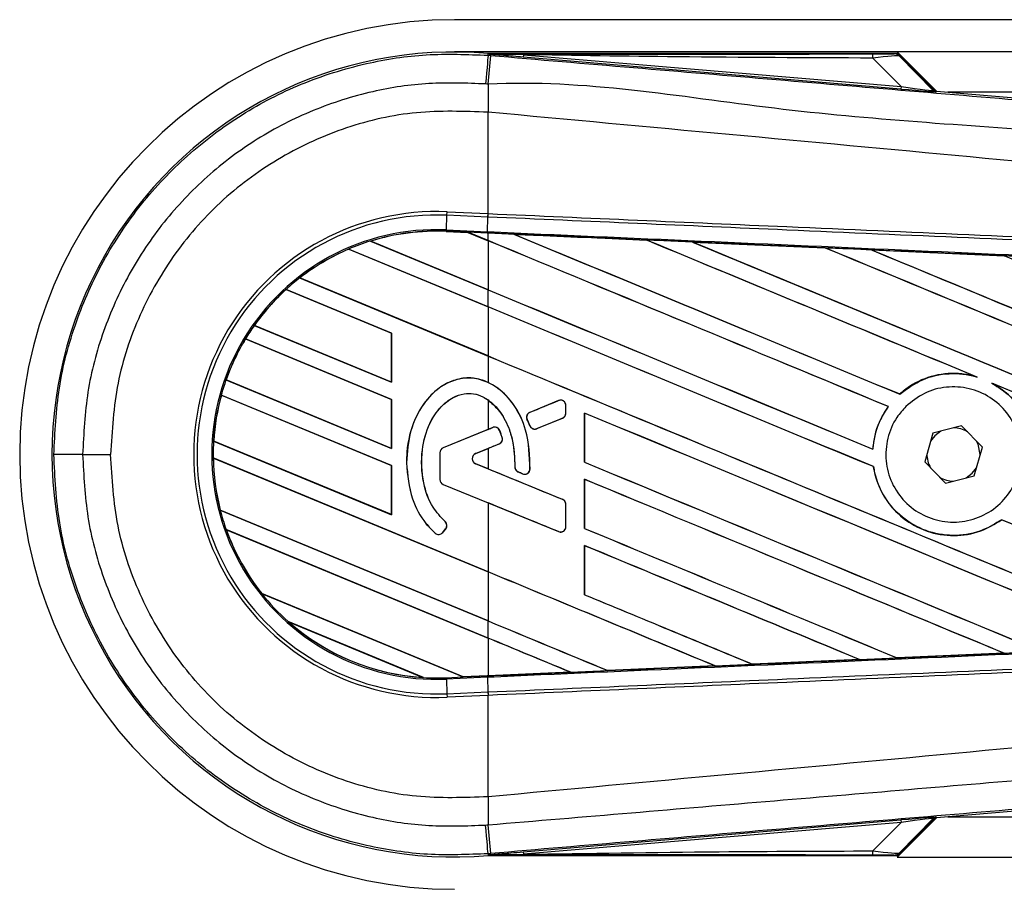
# Model space of a CAD drawing. Header units: millimetres. Extents: x 0 to 420, y 0 to 297.
# Tile 8 of 14: x 56 to 73, y 234 to 249. Entities that reach past the tile are written whole.
import ezdxf

# ---------------------------------------------------------------- set-up
doc = ezdxf.new("R2010")
doc.units = ezdxf.units.MM

msp = doc.modelspace()

# ---------------------------------------------------------------- linework, layer by layer
at = {"color": 7, "linetype": 'Continuous', "lineweight": 25}
for p, q in [((190.158, 249.0971), (63.7873, 249.0971)), ((71.2993, 248.5508), (63.7873, 248.5508)), ((64.3583, 248.4936), (64.361, 248.5255)), ((64.3583, 248.4936), (64.4026, 248.4899)), ((64.361, 248.5255), (64.3623, 248.5253)), ((64.3623, 248.5255), (64.3623, 248.5253)), ((64.3754, 248.5123), (64.3623, 248.5255)), ((71.2867, 248.5255), (64.3623, 248.5255)), ((64.3755, 248.5109), (64.3623, 248.5253)), ((64.3755, 248.5109), (64.3754, 248.5123)), ((64.9567, 248.5034), (64.9532, 248.4619)), ((71.3636, 247.9214), (64.9532, 248.4619)), ((64.9567, 248.5034), (71.3671, 247.9629)), ((71.3671, 247.9629), (70.8869, 248.4462)), ((189.9889, 248.5508), (71.2993, 248.5508)), ((71.9658, 247.8842), (71.2993, 248.5508)), ((71.9166, 247.9078), (71.3076, 248.5168)), ((71.336, 248.4784), (71.9123, 247.8985)), ((71.3671, 247.9629), (71.3636, 247.9214)), ((71.9123, 247.8985), (71.9166, 247.9078)), ((71.9677, 247.8841), (71.9633, 247.8748)), ((71.9677, 247.8841), (88.1706, 246.5178)), ((114.3225, 247.8679), (72.1596, 247.8679)), ((64.3579, 247.5279), (64.3575, 247.5279)), ((64.3579, 245.8081), (64.3579, 247.5279)), ((63.6506, 245.5318), (63.6614, 245.7804)), ((63.6614, 245.7804), (63.6639, 245.8384)), ((64.3553, 245.7501), (63.6614, 245.7804)), ((63.6639, 245.8384), (64.3579, 245.8081)), ((64.346, 245.5014), (64.3568, 245.75)), ((64.3553, 245.7501), (64.3579, 245.8081)), ((64.3568, 245.75), (64.3553, 245.7501)), ((64.3593, 245.808), (64.3579, 245.8081)), ((63.6495, 245.5079), (63.6494, 245.5055)), ((63.6494, 245.5055), (64.017, 245.4895)), ((63.6495, 245.508), (63.6506, 245.5318)), ((63.6495, 245.508), (64.014, 245.492)), ((63.6495, 245.5079), (63.6495, 245.508)), ((64.0141, 245.492), (63.6495, 245.5079)), ((63.6506, 245.5318), (64.346, 245.5014)), ((64.3449, 245.4776), (64.014, 245.492)), ((64.3579, 245.3496), (64.014, 245.492)), ((64.017, 245.4895), (64.0141, 245.492)), ((64.017, 245.4895), (64.3579, 245.3483)), ((64.3579, 245.477), (64.3449, 245.4776)), ((64.3579, 245.3496), (64.3579, 245.477)), ((64.7946, 245.4579), (64.7944, 245.458)), ((64.7946, 245.4579), (64.8044, 245.4551)), ((62.3625, 245.3417), (64.3579, 244.5152)), ((62.3626, 245.3417), (62.3625, 245.3417)), ((62.3677, 245.3409), (62.3626, 245.3417)), ((64.3579, 244.5165), (62.3677, 245.3409)), ((64.3579, 245.3483), (64.3579, 244.5165)), ((67.0464, 245.3594), (67.0465, 245.3593)), ((67.0494, 245.3568), (67.0465, 245.3593)), ((67.8283, 245.3251), (70.0795, 245.226)), ((67.8286, 245.325), (67.8283, 245.3251)), ((67.8286, 245.325), (67.8383, 245.3222)), ((61.9927, 245.2057), (61.9928, 245.2057)), ((64.3579, 244.2261), (61.9927, 245.2057)), ((61.9928, 245.2057), (61.9943, 245.2038)), ((61.9943, 245.2038), (64.3579, 244.2248)), ((70.0795, 245.226), (70.0798, 245.2259)), ((70.0827, 245.2234), (70.0798, 245.2259)), ((70.8649, 245.1914), (73.1134, 245.0921)), ((70.8655, 245.1912), (70.8649, 245.1914)), ((70.8655, 245.1912), (70.8751, 245.1885)), ((73.1134, 245.0921), (73.114, 245.0917)), ((73.1168, 245.0893), (73.114, 245.0917)), ((61.1609, 244.7159), (64.3579, 243.3917)), ((61.161, 244.7159), (61.1609, 244.7159)), ((61.1646, 244.7157), (61.161, 244.7159)), ((64.3579, 243.393), (61.1646, 244.7157)), ((62.7213, 243.7804), (60.9306, 244.5221)), ((60.9306, 244.5221), (60.9307, 244.5221)), ((60.9307, 244.5221), (60.9321, 244.5202)), ((60.9321, 244.5202), (62.7189, 243.7801)), ((64.3579, 244.2261), (64.3579, 244.5152)), ((64.3579, 244.2248), (64.3579, 243.393)), ((60.3909, 243.9113), (62.7213, 242.946)), ((60.391, 243.9113), (60.3909, 243.9113)), ((60.3939, 243.9114), (60.391, 243.9113)), ((62.7189, 242.9483), (60.3939, 243.9114)), ((62.7213, 243.7804), (62.7189, 243.7801)), ((62.7189, 243.7801), (62.7189, 242.9483)), ((62.7213, 242.946), (62.7213, 243.7804)), ((62.7213, 242.6569), (60.2418, 243.6839)), ((60.2418, 243.6839), (60.2419, 243.6838)), ((60.2419, 243.6838), (60.2435, 243.6819)), ((60.2435, 243.6819), (62.7189, 242.6566)), ((64.3579, 243.3917), (64.3579, 242.9447)), ((59.9142, 242.9865), (59.9116, 242.9863)), ((59.9116, 242.9863), (62.7213, 241.8225)), ((59.9116, 242.9863), (59.9116, 242.9863)), ((62.7189, 241.8248), (59.9142, 242.9865)), ((62.7189, 242.9483), (62.7213, 242.946)), ((72.6249, 243.0462), (72.6555, 243.0348)), ((72.903, 242.9322), (72.9327, 242.9186)), ((62.7213, 241.5333), (59.8311, 242.7305)), ((59.8311, 242.7305), (59.8311, 242.7304)), ((59.8311, 242.7304), (59.833, 242.7284)), ((59.833, 242.7284), (62.7189, 241.533)), ((71.3431, 242.7464), (71.3416, 242.7483)), ((62.7213, 242.6569), (62.7189, 242.6566)), ((62.7189, 242.6566), (62.7189, 241.8248)), ((62.7213, 241.8225), (62.7213, 242.6569)), ((64.3579, 242.6466), (64.3579, 242.1481)), ((65.5549, 242.6355), (65.068, 242.4367)), ((65.5549, 242.6355), (65.5544, 242.6366)), ((65.068, 242.4367), (65.0676, 242.4379)), ((65.6786, 242.4234), (65.6786, 242.5524)), ((65.6786, 242.5524), (65.6798, 242.5524)), ((65.6786, 242.4234), (65.6798, 242.4234)), ((65.6798, 242.4234), (65.6798, 242.5524)), ((65.9946, 242.4245), (65.9946, 241.5903)), ((65.9968, 242.4223), (65.9946, 242.4245)), ((65.9968, 241.5905), (65.9968, 242.4223)), ((71.1476, 242.535), (71.1506, 242.535)), ((65.0194, 242.3181), (65.0183, 242.3177)), ((65.0194, 242.3181), (65.0666, 242.2084)), ((65.1831, 242.1607), (65.6227, 242.3402)), ((65.6227, 242.3402), (65.6232, 242.3391)), ((64.3579, 242.1481), (63.5954, 241.8368)), ((64.437, 242.1791), (63.5959, 241.8357)), ((64.437, 242.1791), (64.4365, 242.1802)), ((64.5539, 242.1301), (64.5551, 242.1306)), ((65.0666, 242.2084), (65.0655, 242.2079)), ((65.1831, 242.1607), (65.1835, 242.1596)), ((71.9027, 242.0827), (71.7664, 241.5968)), ((72.3917, 242.2076), (71.9027, 242.0827)), ((72.7443, 241.8466), (72.3917, 242.2076)), ((59.7012, 241.9499), (62.7213, 240.6989)), ((59.7013, 241.9499), (59.7012, 241.9499)), ((59.7037, 241.9502), (59.7013, 241.9499)), ((62.7189, 240.7012), (59.7037, 241.9502)), ((64.1476, 241.738), (64.5451, 241.9002)), ((64.5451, 241.9002), (64.5455, 241.8991)), ((64.5971, 242.0095), (64.5982, 242.0099)), ((57.4798, 241.7217), (57.9549, 241.7217)), ((62.7189, 241.8248), (62.7213, 241.8225)), ((63.5388, 241.7525), (63.5388, 241.2973)), ((63.54, 241.7525), (63.5388, 241.7525)), ((63.54, 241.7525), (63.54, 241.2973)), ((63.5959, 241.8357), (63.5954, 241.8368)), ((64.1476, 241.738), (64.1481, 241.7369)), ((64.1481, 241.7369), (64.3579, 241.8225)), ((64.3579, 241.8225), (64.3579, 241.4783)), ((70.8866, 241.8118), (70.8844, 241.814)), ((72.608, 241.3607), (72.7443, 241.8466)), ((72.7059, 241.7097), (72.7061, 241.7217)), ((59.6948, 241.6634), (59.6949, 241.6633)), ((64.3579, 239.7319), (59.6948, 241.6634)), ((59.6949, 241.6633), (59.6972, 241.6611)), ((59.6972, 241.6611), (64.3579, 239.7306)), ((62.974, 241.5795), (62.9728, 241.5795)), ((64.1476, 241.5628), (64.1481, 241.5639)), ((65.6227, 240.9606), (64.1476, 241.5628)), ((64.3579, 241.4783), (64.1481, 241.5639)), ((65.9946, 241.5903), (65.9968, 241.5905)), ((71.7664, 241.5968), (72.119, 241.2358)), ((62.7213, 241.5333), (62.7189, 241.533)), ((62.7189, 241.533), (62.7189, 240.7012)), ((62.7213, 240.6989), (62.7213, 241.5333)), ((64.8122, 241.5101), (64.811, 241.5101)), ((64.8673, 241.4273), (64.8669, 241.4262)), ((64.8673, 241.4273), (64.9451, 241.3947)), ((64.9451, 241.3947), (64.9446, 241.3936)), ((65.0694, 241.4724), (65.0706, 241.4723)), ((70.8968, 241.5154), (70.8992, 241.5157)), ((63.54, 241.2973), (63.5388, 241.2973)), ((65.9946, 241.301), (65.9946, 240.4667)), ((65.9968, 241.2988), (65.9946, 241.301)), ((65.9968, 240.467), (65.9968, 241.2988)), ((72.119, 241.2358), (72.608, 241.3607)), ((63.5959, 241.2142), (63.5954, 241.2131)), ((63.5954, 241.2131), (64.3579, 240.9018)), ((63.5959, 241.2142), (65.5549, 240.4143)), ((64.3579, 240.9018), (64.3579, 239.7319)), ((65.6227, 240.9606), (65.6232, 240.9617)), ((59.8132, 240.78), (64.3579, 238.8975)), ((59.8133, 240.7799), (59.8132, 240.78)), ((59.8156, 240.7802), (59.8133, 240.7799)), ((64.3579, 238.8988), (59.8156, 240.7802)), ((65.6786, 240.8774), (65.6798, 240.8774)), ((65.6786, 240.4975), (65.6786, 240.8774)), ((65.6798, 240.4975), (65.6798, 240.8774)), ((62.7189, 240.7012), (62.7213, 240.6989)), ((63.628, 240.5833), (63.6288, 240.5842)), ((73.0694, 240.6161), (73.0708, 240.6142)), ((59.9145, 240.4488), (59.9146, 240.4488)), ((64.3579, 238.6083), (59.9145, 240.4488)), ((59.9146, 240.4488), (59.918, 240.4461)), ((59.918, 240.4461), (64.3579, 238.607)), ((63.4603, 240.3884), (63.4595, 240.3875)), ((63.5884, 240.3985), (63.6381, 240.458)), ((63.5884, 240.3985), (63.5893, 240.3977)), ((63.5893, 240.3977), (63.639, 240.4572)), ((63.6381, 240.458), (63.639, 240.4572)), ((65.5549, 240.4143), (65.5544, 240.4132)), ((65.6786, 240.4975), (65.6798, 240.4975)), ((65.9946, 240.4667), (65.9968, 240.467)), ((65.9946, 240.1774), (65.9946, 239.3432)), ((65.9968, 240.1752), (65.9946, 240.1774)), ((65.9968, 239.3434), (65.9968, 240.1752)), ((64.3579, 239.7306), (64.3579, 238.8988)), ((60.516, 239.3653), (63.9376, 237.948)), ((60.5161, 239.3653), (60.516, 239.3653)), ((60.519, 239.3653), (60.5161, 239.3653)), ((63.9352, 237.9503), (60.519, 239.3653)), ((65.9946, 239.3432), (65.9968, 239.3434)), ((63.263, 237.9383), (60.9654, 238.89)), ((60.9654, 238.89), (60.9656, 238.8899)), ((60.9656, 238.8899), (60.9749, 238.8847)), ((60.9749, 238.8847), (63.2525, 237.9413)), ((64.3579, 238.6083), (64.3579, 238.8975)), ((64.3579, 238.607), (64.3579, 237.9688)), ((70.6627, 238.2431), (68.8446, 238.163)), ((70.6545, 238.2452), (70.6623, 238.2432)), ((70.6623, 238.2432), (70.6627, 238.2431)), ((71.2972, 238.2713), (71.2948, 238.2735)), ((71.2975, 238.2711), (71.2972, 238.2713)), ((73.1121, 238.3513), (71.2975, 238.2711)), ((73.1037, 238.3535), (73.1114, 238.3515)), ((73.1114, 238.3515), (73.1121, 238.3513)), ((66.3912, 238.0554), (66.3888, 238.0576)), ((66.3912, 238.0554), (68.2116, 238.1353)), ((66.3913, 238.0553), (66.3912, 238.0554)), ((68.2119, 238.1352), (66.3913, 238.0553)), ((68.2038, 238.1373), (68.2116, 238.1353)), ((68.2116, 238.1353), (68.2119, 238.1352)), ((68.8444, 238.1631), (68.8421, 238.1653)), ((68.8446, 238.163), (68.8444, 238.1631)), ((63.2525, 237.9413), (63.2627, 237.9384)), ((63.2627, 237.9384), (63.263, 237.9383)), ((63.6495, 237.9354), (63.9376, 237.948)), ((63.6495, 237.9354), (63.6506, 237.9116)), ((64.346, 237.942), (63.6506, 237.9116)), ((63.6506, 237.9116), (63.6614, 237.663)), ((63.9352, 237.9503), (64.3579, 237.9688)), ((63.9375, 237.9481), (63.9352, 237.9503)), ((63.9375, 237.9481), (64.3449, 237.9659)), ((64.3449, 237.9658), (63.9376, 237.948)), ((64.3579, 237.9664), (64.3449, 237.9658)), ((64.3449, 237.9659), (64.3449, 237.9658)), ((64.346, 237.942), (64.3568, 237.6934)), ((65.7596, 238.0276), (64.3579, 237.9664)), ((65.7515, 238.0297), (65.7594, 238.0277)), ((65.7594, 238.0277), (65.7596, 238.0276)), ((63.6614, 237.663), (64.3553, 237.6933)), ((63.6614, 237.663), (63.6639, 237.6051)), ((64.3579, 237.6353), (63.6639, 237.6051)), ((64.3553, 237.6933), (64.3568, 237.6934)), ((64.3553, 237.6933), (64.3579, 237.6353)), ((64.3579, 237.6353), (64.3593, 237.6354)), ((64.3579, 235.9155), (64.3579, 237.6353)), ((88.1706, 236.9256), (71.9677, 235.5593)), ((64.3579, 235.9155), (64.3575, 235.9155)), ((71.2993, 234.8926), (71.9658, 235.5592)), ((71.9123, 235.5449), (71.336, 234.965)), ((71.9166, 235.5356), (71.9123, 235.5449)), ((71.9633, 235.5686), (71.9677, 235.5593)), ((72.1596, 235.5755), (114.3225, 235.5755)), ((64.9532, 234.9815), (71.3636, 235.522)), ((71.3671, 235.4805), (64.9567, 234.94)), ((70.8869, 234.9972), (71.3671, 235.4805)), ((71.3076, 234.9266), (71.9166, 235.5356)), ((71.3636, 235.522), (71.3671, 235.4805)), ((64.4026, 234.9535), (64.3583, 234.9498)), ((64.3583, 234.9498), (64.361, 234.9179)), ((64.3623, 234.9181), (64.361, 234.9179)), ((64.3623, 234.9181), (64.3755, 234.9325)), ((64.3754, 234.9311), (64.3623, 234.918)), ((64.3623, 234.9181), (64.3623, 234.918)), ((64.3623, 234.918), (71.2867, 234.918)), ((64.3754, 234.9311), (64.3755, 234.9325)), ((64.9532, 234.9815), (64.9567, 234.94)), ((71.2993, 234.8926), (189.9889, 234.8926))]:
    msp.add_line(p, q, dxfattribs=at)
at = {"color": 7, "linetype": 'Continuous', "lineweight": 25, "flags": 128}
for points in [[(64.3583, 248.4936), (64.3574, 248.4838), (64.3551, 248.4563), (64.3513, 248.412), (64.3463, 248.3525), (64.3402, 248.2796), (64.3331, 248.1958), (64.3253, 248.1038), (64.3171, 248.0068)], [(64.9567, 248.5034), (64.6311, 248.5084), (64.3754, 248.5123)], [(64.3449, 245.4776), (64.3449, 245.4783), (64.345, 245.4796), (64.3451, 245.4817), (64.3452, 245.4844), (64.3454, 245.4878), (64.3455, 245.4918), (64.3457, 245.4963), (64.346, 245.5014)], [(72.0405, 242.1179), (71.9366, 242.0404), (71.8643, 241.9458)], [(72.7061, 241.7217), (72.6718, 241.8942), (72.6449, 241.9483)], [(72.4702, 241.3255), (72.5741, 241.403), (72.6464, 241.4976)], [(64.3583, 234.9498), (64.3574, 234.9596), (64.3551, 234.9871), (64.3513, 235.0314), (64.3463, 235.0909), (64.3402, 235.1638), (64.3331, 235.2476), (64.3253, 235.3396), (64.3171, 235.4366)], [(64.3754, 234.9311), (64.7009, 234.9361), (64.9567, 234.94)]]:
    msp.add_lwpolyline(points, dxfattribs=at)
at = {"color": 7, "linetype": 'Continuous', "lineweight": 25}
for centre, radius, start, end in [((63.7873, 241.7217), 7.3754, 90, 270), ((63.7873, 241.7217), 6.8279, 85.18028, 274.81972), ((-172.5333, 268.089), 237.7451, 355.15357, 355.271316), ((70.5956, 248.4575), 0.2916, 357.77119, 11.51783), ((143.2295, 247.047), 78.8734, 179.305525, 179.650671), ((71.9702, 247.9564), 0.082, 225.00164, 265.17864), ((63.4842, 241.7217), 4.1206, 87.5, 272.5), ((63.4842, 241.7217), 4.0626, 87.5, 272.5), ((63.4842, 241.7217), 3.8137, 87.5, 272.5), ((63.4842, 241.7217), 3.7899, 87.5, 107.21651), ((63.4842, 241.7217), 3.7898, 87.5, 107.2149), ((63.4842, 241.7217), 3.7874, 87.5, 107.14432), ((63.4842, 241.7217), 3.7899, 107.21651, 113.17547), ((63.4842, 241.7217), 3.7899, 113.17547, 127.80908), ((63.4842, 241.7217), 3.7898, 113.17491, 127.80821), ((63.4842, 241.7217), 3.7874, 113.16504, 127.76752), ((63.4842, 241.7217), 3.7899, 127.80908, 132.36028), ((63.4842, 241.7217), 3.7899, 132.36028, 144.70717), ((63.4842, 241.7217), 3.7898, 132.36013, 144.70666), ((63.4842, 241.7217), 3.7874, 132.36308, 144.68039), ((63.4842, 241.7217), 3.7899, 144.70717, 148.81902), ((63.4842, 241.7217), 3.7899, 148.81902, 160.50758), ((63.4842, 241.7217), 3.7898, 148.81915, 160.50735), ((63.4842, 241.7217), 3.7874, 148.83169, 160.49144), ((63.4842, 241.7217), 3.7899, 160.50758, 164.56307), ((63.4842, 241.7217), 3.7899, 164.56307, 176.54814), ((63.4842, 241.7217), 3.7898, 164.56347, 176.54818), ((63.4842, 241.7217), 3.7874, 164.58576, 176.54166), ((65.5888, 242.5524), 0.0898, 0, 112.20926), ((65.102, 242.3536), 0.0898, 112.20926, 203.24584), ((65.5888, 242.4234), 0.0898, 292.20927, 0), ((64.4709, 242.0959), 0.0898, 22.3787, 112.20929), ((65.1491, 242.2438), 0.0898, 203.24584, 292.20927), ((72.2553, 241.7217), 0.4507, 58.46951, 90.18729), ((63.4842, 241.7217), 3.7899, 176.54814, 180.8818), ((64.5112, 241.9834), 0.0898, 292.20926, 16.93498), ((57.3791, -156.4365), 398.1583, 89.985518, 90.05581), ((63.6298, 241.7525), 0.091, 112.20929, 180), ((63.6298, 241.7525), 0.0898, 112.20929, 180), ((64.1834, 241.6504), 0.0946, 112.20926, 247.79071), ((64.1834, 241.6504), 0.0934, 112.20926, 247.79071), ((72.2553, 241.7217), 0.4507, 178.46951, 210.18729), ((63.4842, 241.7217), 3.7899, 180.8818, 194.38831), ((63.4842, 241.7217), 3.7898, 180.88252, 194.38869), ((63.4842, 241.7217), 3.7874, 180.91722, 194.39314), ((64.902, 241.5101), 0.0898, 180.035, 247.29049), ((64.9797, 241.4776), 0.0898, 247.29049, 356.67135), ((63.6298, 241.2973), 0.091, 180, 247.79071), ((63.6298, 241.2973), 0.0898, 180, 247.79071), ((72.2553, 241.7217), 0.4507, 238.46951, 270.18729), ((65.5888, 240.8774), 0.0898, 0, 67.79071), ((63.4842, 241.7217), 3.7899, 194.38831, 199.62504), ((63.5691, 240.5155), 0.0898, 320.16689, 48.97709), ((63.5691, 240.5155), 0.091, 320.16689, 48.97709), ((63.4842, 241.7217), 3.7899, 199.62504, 218.44471), ((63.4842, 241.7217), 3.7898, 199.6263, 218.44589), ((63.4842, 241.7217), 3.7874, 199.68237, 218.47326), ((63.5195, 240.456), 0.091, 228.8059, 320.16689), ((63.5195, 240.456), 0.0898, 228.8059, 320.16689), ((65.5888, 240.4975), 0.0898, 247.79071, 360), ((63.4842, 241.7217), 3.7899, 218.44471, 228.34691), ((63.4842, 241.7217), 3.7899, 228.34691, 266.65309), ((63.4842, 241.7217), 3.7898, 228.35056, 266.64944), ((63.4842, 241.7217), 3.7874, 228.50755, 266.49245), ((63.4842, 241.7217), 3.7899, 266.65309, 272.5), ((143.2295, 236.3964), 78.8734, 180.349329, 180.694477), ((71.9702, 235.487), 0.082, 94.82136, 134.99836), ((-200.1753, 213.0233), 265.4852, 4.738282, 4.843724), ((70.5956, 234.9859), 0.2916, 348.48217, 2.22881)]:
    msp.add_arc(centre, radius, start, end, dxfattribs=at)
for centre, major_axis, ratio, start_param, end_param in [((70.6605, 248.5198), (0.5789, -0.0013), 0.0065928, 5.1035854, 6.2804722), ((70.6605, 248.3832), (0.6764, 0.0938), 0.0487304, 0.0458928, 1.2227796), ((70.9941, 247.9589), (0.9693, -0.0842), 0.0060141, 5.1041157, 6.2810026), ((71.0009, 248.0406), (0.9115, -0.1427), 0.0239119, 5.1295592, 6.306446), ((71.9745, 247.9657), (0.0345, 0.0743), 0.9999568, 2.7909675, 3.4922178), ((63.7927, 245.5837), (0.2214, -0.0917), 0.0029846, 0.0092528, 0.0351255), ((64.3579, 247.8521), (234.3183, -97.0652), 0.0080625, 4.7175918, 4.7455439), ((64.3579, 241.383), (234.183, -10.2278), 0.0174384, 1.5600642, 1.5696511), ((64.3579, 247.8521), (234.1817, -97.0086), 0.0080625, 4.7176356, 4.7455551), ((64.3579, 243.1362), (234.3183, -97.0652), 0.0080625, 1.5451428, 1.5741362), ((64.3579, 243.1362), (234.1817, -97.0086), 0.0080625, 1.5451387, 1.5741362), ((64.3579, 244.2598), (234.3183, -97.0652), 0.0080625, 1.538717, 1.5626622), ((64.3579, 244.2598), (234.1817, -97.0086), 0.0080625, 1.5388271, 1.5626424), ((64.3579, 248.9757), (234.3183, -97.0652), 0.0080625, 4.73054, 4.7977625), ((64.3579, 248.9757), (234.1817, -97.0086), 0.0080625, 4.7305916, 4.797783), ((64.3579, 241.383), (234.183, -10.2278), 0.0174384, 1.5471095, 1.5566952), ((64.3579, 245.3833), (234.3183, -97.0652), 0.0080625, 1.4844685, 1.5497155), ((64.3579, 245.3833), (234.1817, -97.0086), 0.0080625, 1.4844738, 1.5496877), ((64.3579, 250.0992), (234.3183, -97.0652), 0.0080625, 4.7435023, 4.8082676), ((64.3579, 250.0992), (234.1817, -97.0086), 0.0080625, 4.7435622, 4.8082852), ((64.3579, 241.383), (234.183, -10.2278), 0.0174384, 1.534147, 1.5437245), ((64.3579, 246.5069), (234.3183, -97.0652), 0.0080625, 1.4920007, 1.5367618), ((64.3579, 246.7286), (234.1817, -97.0086), 0.0080625, 4.7157288, 4.7436017), ((64.3579, 246.7286), (234.3183, -97.0652), 0.0080625, 4.7157288, 4.743595), ((64.3579, 242.0127), (234.3183, -97.0652), 0.0080625, 1.5462162, 1.5741362), ((64.3579, 242.0127), (234.1817, -97.0086), 0.0080625, 1.54621, 1.5741362), ((64.3579, 245.605), (234.1817, -97.0086), 0.0080625, 4.7157288, 4.7663143), ((64.3579, 245.605), (234.3183, -97.0652), 0.0080625, 4.7157288, 4.7662988), ((64.3579, 244.2598), (234.3183, -97.0652), 0.0080625, 1.4949342, 1.5376601), ((64.3579, 244.2598), (234.1817, -97.0086), 0.0080625, 1.4949375, 1.5375119), ((64.3579, 244.3568), (234.3183, 95.675), 0.0080793, 4.7121189, 4.7141966), ((64.3579, 240.8892), (234.3183, -97.0652), 0.0080625, 1.5263102, 1.5671512), ((64.3579, 240.8892), (234.1817, -97.0086), 0.0080625, 1.5263198, 1.5671374), ((64.3579, 238.6742), (-234.3121, 545.5269), 0.0034441, 4.7173874, 4.7175886), ((64.3579, 239.6138), (234.3183, 95.675), 0.0080793, 1.5620973, 1.5639738), ((64.3579, 244.3568), (234.3183, 95.6752), 0.0080793, 4.7090901, 4.7094257), ((64.3579, 239.6138), (234.3183, 95.675), 0.0080793, 1.5666964, 1.5674975), ((64.3579, 244.4815), (234.3183, -97.0652), 0.0080625, 4.7227138, 4.7558224), ((64.3579, 244.4815), (234.1817, -97.0086), 0.0080625, 4.7227276, 4.7558335), ((64.3579, 243.687), (234.3183, -95.6751), 0.0080793, 4.7156879, 4.721088), ((64.3579, 239.4225), (234.3183, -98.0706), 0.0080502, 1.5716616, 1.5719933), ((64.3579, 239.7656), (234.3183, -97.0652), 0.0080625, 1.5367672, 1.5671512), ((64.3579, 239.7656), (234.1817, -97.0086), 0.0080625, 1.5367814, 1.5671374), ((64.3579, 238.693), (234.3183, -95.6751), 0.0080793, 1.5689888, 1.5740952), ((64.3579, 242.0127), (234.3183, -97.0652), 0.0080625, 1.5158534, 1.5369497), ((64.3579, 242.0127), (234.1817, -97.0086), 0.0080625, 1.5158593, 1.5369218), ((64.3579, 243.358), (234.3183, -97.0652), 0.0080625, 4.7227138, 4.7453492), ((64.3579, 243.358), (234.1817, -97.0086), 0.0080625, 4.7227276, 4.7453552), ((64.3579, 238.6421), (234.3183, -97.0652), 0.0080625, 1.5472259, 1.5671512), ((64.3579, 238.6421), (234.1817, -97.0086), 0.0080625, 1.5472453, 1.5671374), ((64.3579, 237.5185), (234.3183, -97.0652), 0.0080625, 1.5576876, 1.5741362), ((64.3579, 237.5185), (234.1817, -97.0086), 0.0080625, 1.5577128, 1.5741362), ((64.3579, 242.2344), (234.3183, -97.0652), 0.0080625, 4.7227138, 4.7348779), ((64.3579, 242.2344), (234.1817, -97.0086), 0.0080625, 4.7227276, 4.7348783), ((64.3579, 241.1109), (234.1817, -97.0086), 0.0080625, 4.7157288, 4.7244015), ((64.3579, 241.1109), (234.3183, -97.0652), 0.0080625, 4.7157288, 4.724407), ((64.3579, 236.395), (234.3183, -97.0652), 0.0080625, 1.5681537, 1.5741362), ((64.3579, 236.395), (234.1817, -97.0086), 0.0080625, 1.5681848, 1.5741362), ((64.3579, 242.0604), (234.183, 10.2278), 0.0174384, 4.7307768, 4.7385182), ((64.3579, 242.0604), (234.183, 10.2278), 0.0174384, 4.7412538, 4.7489822), ((64.3579, 242.0604), (234.183, 10.2278), 0.0174384, 4.7203001, 4.7280508), ((64.1167, 237.8739), (0.1792, -0.0742), 0.0036879, 3.1511368, 3.1770094), ((64.3579, 242.0604), (234.183, 10.2278), 0.0174384, 4.7116274, 4.7175787), ((70.9941, 235.4845), (0.9693, 0.0842), 0.0060141, 0.0021827, 1.1790696), ((71.0009, 235.4028), (0.9115, 0.1427), 0.0239119, 6.2599246, 7.4368114), ((71.9745, 235.4777), (-0.0345, 0.0743), 0.9999568, 5.9325602, 6.6338104), ((70.6605, 234.9236), (0.5789, 0.0013), 0.0065928, 0.0027131, 1.1795999), ((70.6605, 235.0602), (0.6764, -0.0938), 0.0487304, 5.0604057, 6.2372925)]:
    msp.add_ellipse(centre, major_axis=major_axis, ratio=ratio, start_param=start_param, end_param=end_param, dxfattribs=at)
for points, knots in [([(56.9913, 241.7215), (57.0094, 242.0982), (57.0462, 242.8623), (57.3425, 243.9714), (57.8114, 245.0265), (58.4485, 245.9786), (59.2427, 246.818), (60.1583, 247.5057), (61.1858, 248.0356), (62.2442, 248.3683), (63.3159, 248.5348), (64.0081, 248.5075), (64.3583, 248.4936)], [0, 0, 0, 0, 0.100465, 0.2038434, 0.3043094, 0.4076889, 0.5081552, 0.611535, 0.7120023, 0.8153833, 0.9066108, 1, 1, 1, 1]), ([(64.3754, 248.5123), (65.5894, 248.5131), (67.7571, 248.5143), (69.9267, 248.5153), (70.8813, 248.5157)], [0, 0, 0, 0, 0.5600269, 1, 1, 1, 1]), ([(64.9532, 248.4619), (64.8974, 248.4667), (64.732, 248.4806), (64.5376, 248.497), (64.4027, 248.5086), (64.3755, 248.5109)], [0, 0, 0, 0, 0.2892673, 0.8568296, 1, 1, 1, 1]), ([(64.4026, 248.4899), (66.0171, 248.3539), (69.246, 248.0818), (74.0879, 247.6749), (80.3952, 247.1459), (85.0767, 246.7549), (88.1493, 246.4982)], [0, 0, 0, 0, 0.2036202, 0.4072406, 0.6109477, 1, 1, 1, 1]), ([(70.8869, 248.4462), (69.7801, 248.4508), (67.8035, 248.4591), (65.8266, 248.4898), (64.9567, 248.5034)], [0, 0, 0, 0, 0.5599741, 1, 1, 1, 1]), ([(71.2394, 248.5184), (71.2436, 248.5198), (71.2512, 248.5221), (71.2758, 248.5244), (71.2867, 248.5255)], [0, 0, 0, 0, 0.5593923, 1, 1, 1, 1]), ([(71.336, 248.4784), (71.32, 248.4911), (71.2914, 248.5138), (71.2553, 248.517), (71.2394, 248.5184)], [0, 0, 0, 0, 0.56, 1, 1, 1, 1]), ([(71.3076, 248.5168), (71.3057, 248.5184), (71.3013, 248.5222), (71.2939, 248.525), (71.2886, 248.5253), (71.2867, 248.5255)], [0, 0, 0, 0, 0.3193957, 0.7481913, 1, 1, 1, 1]), ([(71.3076, 248.5168), (71.3164, 248.5062), (71.332, 248.4872), (71.3348, 248.4811), (71.336, 248.4784)], [0, 0, 0, 0, 0.56058603, 1, 1, 1, 1]), ([(88.152, 246.0077), (85.0759, 246.2591), (80.3875, 246.6423), (74.0701, 247.2125), (69.215, 247.493), (65.9834, 248.0846), (64.3618, 248.003), (64.3618, 248.003)], [0, 0, 0, 0, 0.3887669, 0.5925279, 0.7962893, 0.9999993, 1, 1, 1, 1]), ([(64.3171, 248.0068), (63.996, 248.0194), (63.3537, 248.0447), (62.3637, 247.8929), (61.3782, 247.5825), (60.4274, 247.0959), (59.574, 246.4542), (58.8381, 245.6808), (58.2445, 244.7928), (57.8087, 243.8194), (57.5327, 242.7854), (57.4974, 242.0763), (57.4798, 241.7217)], [0, 0, 0, 0, 0.0923036, 0.1846071, 0.2865385, 0.3884688, 0.490398, 0.5923288, 0.694247, 0.7961664, 0.8980845, 1, 1, 1, 1]), ([(64.3618, 248.003), (64.3618, 248.003), (64.3469, 248.0043), (64.332, 248.0055), (64.3171, 248.0068)], [0, 0, 0, 0, 0.00036549, 1, 1, 1, 1]), ([(64.3575, 247.5279), (63.9519, 247.5424), (63.1396, 247.5714), (61.943, 247.3), (60.8307, 246.7962), (59.8416, 246.0777), (59.027, 245.1644), (58.4192, 244.1049), (58.0264, 242.9403), (57.9787, 242.1276), (57.9549, 241.7217)], [0, 0, 0, 0, 0.1248804, 0.2501396, 0.3746494, 0.4998125, 0.6247642, 0.7495577, 0.8749238, 1, 1, 1, 1]), ([(88.1499, 245.192), (88.0582, 245.2067), (87.4919, 245.2976), (85.0071, 245.5506), (79.902, 246.0777), (72.5364, 246.7714), (67.0852, 247.2756), (64.3579, 247.5279)], [0, 0, 0, 0, 0.0117013, 0.0722088, 0.3141935, 0.6568871, 1, 1, 1, 1]), ([(88.1363, 244.7129), (87.2925, 244.7497), (85.425, 244.8311), (82.5289, 244.9575), (79.4488, 245.0918), (77.1362, 245.1926), (74.8236, 245.2935), (72.5109, 245.3944), (68.7652, 245.5578), (66.0466, 245.6763), (64.3568, 245.75)], [0, 0, 0, 0, 0.1067875, 0.2363437, 0.3660007, 0.4956801, 0.5280685, 0.6576247, 0.7871808, 1, 1, 1, 1]), ([(64.3593, 245.808), (66.0493, 245.7343), (68.7682, 245.6157), (72.5143, 245.4524), (74.8272, 245.3515), (77.1401, 245.2507), (79.4529, 245.1498), (82.5333, 245.0155), (85.4297, 244.8892), (87.2974, 244.8078), (88.1413, 244.771)], [0, 0, 0, 0, 0.21281925, 0.34237541, 0.47193157, 0.50431996, 0.63399938, 0.76365637, 0.89321253, 1, 1, 1, 1]), ([(64.346, 245.5014), (64.6482, 245.4882), (66.1597, 245.4222), (68.8801, 245.3029), (72.5063, 245.1428), (76.1304, 244.9819), (79.148, 244.847), (82.1631, 244.7116), (84.9563, 244.5857), (87.1432, 244.4864), (88.1271, 244.4417)], [0, 0, 0, 0, 0.03806357, 0.19032226, 0.34258095, 0.49483966, 0.64709839, 0.72322599, 0.87548473, 1, 1, 1, 1]), ([(64.7944, 245.458), (64.7536, 245.4597), (64.608, 245.4661), (64.4625, 245.4725), (64.3579, 245.477)], [0, 0, 0, 0, 0.2806447, 1, 1, 1, 1]), ([(64.7944, 245.458), (64.9218, 245.4524), (65.6725, 245.4196), (66.4231, 245.3867), (67.0464, 245.3594)], [0, 0, 0, 0, 0.1696977, 1, 1, 1, 1]), ([(67.0465, 245.3593), (66.4482, 245.3855), (65.6976, 245.4184), (64.9469, 245.4512), (64.7946, 245.4579)], [0, 0, 0, 0, 0.7971164, 1, 1, 1, 1]), ([(67.8283, 245.3251), (67.7874, 245.3269), (67.5832, 245.3358), (67.3226, 245.3473), (67.1028, 245.3569), (67.0464, 245.3594)], [0, 0, 0, 0, 0.1567286, 0.7836435, 1, 1, 1, 1]), ([(70.0798, 245.2259), (69.6792, 245.2435), (68.9288, 245.2766), (68.1783, 245.3096), (67.8286, 245.325)], [0, 0, 0, 0, 0.5339744, 1, 1, 1, 1]), ([(70.8649, 245.1914), (70.8241, 245.1932), (70.6198, 245.2022), (70.358, 245.2138), (70.1371, 245.2235), (70.0795, 245.226)], [0, 0, 0, 0, 0.1560477, 0.7802389, 1, 1, 1, 1]), ([(73.114, 245.0917), (72.9103, 245.1008), (72.1609, 245.134), (71.4113, 245.1671), (70.8655, 245.1912)], [0, 0, 0, 0, 0.2718129, 1, 1, 1, 1]), ([(73.9042, 245.057), (73.8634, 245.0588), (73.6591, 245.0679), (73.3955, 245.0796), (73.1727, 245.0894), (73.1134, 245.0921)], [0, 0, 0, 0, 0.1549567, 0.7747838, 1, 1, 1, 1]), ([(72.6249, 243.0462), (72.5485, 243.0633), (72.3214, 243.1141), (71.9279, 243.0818), (71.5707, 242.9341), (71.3962, 242.7926), (71.3416, 242.7483)], [0, 0, 0, 0, 0.1712904, 0.5087548, 0.8462025, 1, 1, 1, 1]), ([(71.3431, 242.7464), (71.4679, 242.8374), (71.718, 243.0198), (72.1811, 243.1168), (72.4976, 243.0821), (72.6502, 243.0364), (72.6555, 243.0348)], [0, 0, 0, 0, 0.3283471, 0.658119, 0.9880092, 1, 1, 1, 1]), ([(64.3579, 242.9447), (64.2715, 242.9759), (64.1025, 243.0369), (63.8321, 243.0066), (63.5797, 242.8979), (63.3196, 242.6788), (63.0804, 242.2974), (62.9812, 241.8955), (62.9744, 241.6406), (62.9728, 241.5795)], [0, 0, 0, 0, 0.1181192, 0.2313231, 0.3438681, 0.4724961, 0.6678894, 0.9204553, 1, 1, 1, 1]), ([(65.0694, 241.4724), (65.0618, 241.6963), (65.0487, 242.0819), (64.8262, 242.5541), (64.5583, 242.8396), (64.2827, 242.9917), (64.0161, 243.0325), (63.7598, 242.9836), (63.4908, 242.8394), (63.2233, 242.5552), (63.0139, 242.1143), (62.9877, 241.7635), (62.974, 241.5795)], [0, 0, 0, 0, 0.16536363, 0.28478887, 0.37991797, 0.45322426, 0.51522419, 0.57710116, 0.6445431, 0.73950389, 0.86339606, 1, 1, 1, 1]), ([(65.0706, 241.4723), (65.0631, 241.6965), (65.0502, 242.0827), (64.8267, 242.5529), (64.5839, 242.8197), (64.4148, 242.9132), (64.3579, 242.9447)], [0, 0, 0, 0, 0.3858589, 0.6649336, 0.8871478, 1, 1, 1, 1]), ([(72.903, 242.9322), (72.9831, 242.8829), (73.1946, 242.7527), (73.4561, 242.4364), (73.5978, 242.0836), (73.6198, 241.8659), (73.6264, 241.8014)], [0, 0, 0, 0, 0.2012869, 0.5312186, 0.8609815, 1, 1, 1, 1]), ([(73.6287, 241.8017), (73.6265, 241.8305), (73.6123, 242.0126), (73.5113, 242.3403), (73.2603, 242.6987), (73.0323, 242.8517), (72.9327, 242.9186)], [0, 0, 0, 0, 0.0633447, 0.4007335, 0.7381907, 1, 1, 1, 1]), ([(63.628, 240.5833), (63.5553, 240.6616), (63.382, 240.8483), (63.2341, 241.2763), (63.2157, 241.771), (63.3323, 242.2192), (63.5303, 242.5203), (63.741, 242.6876), (63.938, 242.7604), (64.1154, 242.7614), (64.2809, 242.7031), (64.4815, 242.5648), (64.6673, 242.3059), (64.7985, 241.9296), (64.8074, 241.6573), (64.8122, 241.5101)], [0, 0, 0, 0, 0.0744353, 0.177241, 0.3086024, 0.4174643, 0.4963546, 0.5570675, 0.6030224, 0.6410452, 0.6789529, 0.7243011, 0.8099663, 0.8972232, 1, 1, 1, 1]), ([(63.6288, 240.5842), (63.5561, 240.6624), (63.3831, 240.8489), (63.2353, 241.2765), (63.2169, 241.7708), (63.3334, 242.2186), (63.5311, 242.5194), (63.7414, 242.6864), (63.9381, 242.7592), (64.1149, 242.76), (64.2527, 242.7127), (64.3281, 242.6653), (64.3579, 242.6466)], [0, 0, 0, 0, 0.1057973, 0.2519537, 0.4387447, 0.5935245, 0.7056507, 0.7919163, 0.8571803, 0.9111569, 0.9649703, 1, 1, 1, 1]), ([(71.4475, 242.5371), (71.5481, 242.6189), (71.7494, 242.7824), (72.1327, 242.8834), (72.5232, 242.86), (72.8852, 242.7064), (73.1757, 242.4422), (73.3622, 242.0966), (73.4239, 241.7088), (73.3537, 241.3227), (73.1599, 240.9816), (72.8641, 240.7237), (72.4994, 240.5783), (72.1071, 240.5617), (71.7313, 240.676), (71.4145, 240.9084), (71.1927, 241.2324), (71.0904, 241.6118), (71.1205, 242.0021), (71.2547, 242.3207), (71.3939, 242.477), (71.4475, 242.5371)], [0, 0, 0, 0, 0.0537008, 0.107401, 0.161118, 0.214849, 0.268575, 0.3222758, 0.3759418, 0.429583, 0.4832243, 0.5368906, 0.5905915, 0.6443177, 0.6980486, 0.7517655, 0.8054595, 0.8591318, 0.9127903, 0.9664454, 1, 1, 1, 1]), ([(64.3579, 242.6466), (64.4159, 242.5947), (64.5732, 242.4541), (64.7626, 242.1045), (64.8083, 241.7573), (64.8106, 241.5457), (64.811, 241.5101)], [0, 0, 0, 0, 0.1837852, 0.4983769, 0.9154383, 1, 1, 1, 1]), ([(65.6798, 242.5524), (65.6788, 242.5626), (65.6768, 242.583), (65.6612, 242.6103), (65.6381, 242.631), (65.6093, 242.6428), (65.58, 242.6448), (65.5623, 242.6391), (65.5544, 242.6366)], [0, 0, 0, 0, 0.1719146, 0.3441327, 0.5163521, 0.6885744, 0.8607991, 1, 1, 1, 1]), ([(65.0676, 242.4379), (65.0586, 242.4332), (65.0406, 242.4237), (65.0212, 242.3991), (65.0107, 242.37), (65.0101, 242.3414), (65.0159, 242.3247), (65.0183, 242.3177)], [0, 0, 0, 0, 0.2084961, 0.420751, 0.6330051, 0.8452581, 1, 1, 1, 1]), ([(65.6232, 242.3391), (65.6322, 242.3438), (65.6502, 242.3533), (65.6694, 242.3778), (65.6787, 242.4024), (65.6796, 242.418), (65.6798, 242.4234)], [0, 0, 0, 0, 0.2798496, 0.5648212, 0.8497894, 1, 1, 1, 1]), ([(71.1476, 242.535), (71.1014, 242.464), (70.971, 242.264), (70.9002, 242.0072), (70.886, 241.834), (70.8844, 241.814)], [0, 0, 0, 0, 0.3272237, 0.9225469, 1, 1, 1, 1]), ([(70.8866, 241.8118), (70.9101, 241.9651), (70.9499, 242.2252), (71.0922, 242.4448), (71.1506, 242.535)], [0, 0, 0, 0, 0.5894269, 1, 1, 1, 1]), ([(64.5551, 242.1306), (64.5503, 242.1395), (64.5408, 242.1575), (64.5162, 242.1768), (64.487, 242.1872), (64.4591, 242.1877), (64.443, 242.1823), (64.4365, 242.1802)], [0, 0, 0, 0, 0.2112772, 0.4263684, 0.6414599, 0.8565516, 1, 1, 1, 1]), ([(64.5971, 242.0095), (64.5939, 242.0198), (64.5874, 242.0404), (64.5735, 242.0808), (64.5617, 242.1105), (64.5539, 242.1301)], [0, 0, 0, 0, 0.25229737, 0.50459435, 1, 1, 1, 1]), ([(64.5982, 242.0099), (64.595, 242.0202), (64.5886, 242.0407), (64.5746, 242.0812), (64.5629, 242.1109), (64.5551, 242.1306)], [0, 0, 0, 0, 0.2520744, 0.5041484, 1, 1, 1, 1]), ([(65.0655, 242.2079), (65.0703, 242.1991), (65.0801, 242.1812), (65.105, 242.1623), (65.1343, 242.1523), (65.1618, 242.1522), (65.1775, 242.1575), (65.1835, 242.1596)], [0, 0, 0, 0, 0.21315851, 0.43034432, 0.64753114, 0.8647193, 1, 1, 1, 1]), ([(64.5455, 241.8991), (64.5545, 241.9038), (64.5725, 241.9133), (64.5919, 241.9379), (64.6024, 241.967), (64.6028, 241.9921), (64.5992, 242.0059), (64.5982, 242.0099)], [0, 0, 0, 0, 0.2240403, 0.4520934, 0.6801462, 0.9081986, 1, 1, 1, 1]), ([(64.3583, 234.9498), (64.0163, 234.9359), (63.3242, 234.908), (62.2628, 235.071), (61.1962, 235.4035), (60.1768, 235.9262), (59.251, 236.6179), (58.4621, 237.4478), (57.8168, 238.4071), (57.3498, 239.4514), (57.0482, 240.5698), (57.0105, 241.334), (56.9913, 241.7215)], [0, 0, 0, 0, 0.0912304, 0.1846225, 0.285093, 0.3884772, 0.4889466, 0.5923296, 0.6927987, 0.7961814, 0.8966347, 1, 1, 1, 1]), ([(57.4798, 241.7217), (57.4974, 241.3671), (57.5327, 240.658), (57.8087, 239.624), (58.2445, 238.6506), (58.8381, 237.7626), (59.574, 236.9892), (60.4274, 236.3475), (61.3782, 235.8609), (62.3637, 235.5505), (63.3537, 235.3987), (63.996, 235.424), (64.3171, 235.4366)], [0, 0, 0, 0, 0.1019155, 0.2038336, 0.305753, 0.4076712, 0.509602, 0.6115312, 0.7134615, 0.8153929, 0.9076964, 1, 1, 1, 1]), ([(64.3575, 235.9155), (63.9519, 235.901), (63.1396, 235.872), (61.943, 236.1434), (60.8307, 236.6472), (59.8416, 237.3657), (59.027, 238.279), (58.4192, 239.3385), (58.0264, 240.5031), (57.9787, 241.3158), (57.9549, 241.7217)], [0, 0, 0, 0, 0.12488045, 0.25013958, 0.37464939, 0.49981249, 0.62476421, 0.74955772, 0.87492377, 1, 1, 1, 1]), ([(62.9728, 241.5795), (62.9927, 241.3731), (63.028, 241.0078), (63.239, 240.6058), (63.4056, 240.4409), (63.4595, 240.3875)], [0, 0, 0, 0, 0.4679981, 0.8279401, 1, 1, 1, 1]), ([(62.974, 241.5795), (62.9939, 241.3732), (63.0291, 241.0083), (63.24, 240.6065), (63.4065, 240.4417), (63.4603, 240.3884)], [0, 0, 0, 0, 0.4680217, 0.8279478, 1, 1, 1, 1]), ([(64.811, 241.5101), (64.812, 241.4998), (64.814, 241.4794), (64.8297, 241.4523), (64.8488, 241.4348), (64.8624, 241.4283), (64.8669, 241.4262)], [0, 0, 0, 0, 0.2867523, 0.5740178, 0.8612836, 1, 1, 1, 1]), ([(64.9446, 241.3936), (64.9543, 241.3907), (64.9737, 241.3846), (65.0047, 241.3884), (65.0329, 241.4015), (65.0549, 241.4234), (65.0676, 241.4484), (65.0697, 241.4654), (65.0706, 241.4723)], [0, 0, 0, 0, 0.1734899, 0.3501499, 0.52681, 0.7034698, 0.8801287, 1, 1, 1, 1]), ([(70.8968, 241.5154), (70.9029, 241.4812), (70.9356, 241.2955), (71.0724, 240.973), (71.3858, 240.6236), (71.7989, 240.397), (72.2616, 240.3219), (72.7094, 240.3932), (72.9562, 240.5442), (73.0708, 240.6142)], [0, 0, 0, 0, 0.037003, 0.2010348, 0.3650919, 0.5292097, 0.6934103, 0.8576873, 1, 1, 1, 1]), ([(73.0694, 240.6161), (72.9666, 240.5521), (72.7325, 240.4065), (72.3008, 240.325), (71.8366, 240.3871), (71.4177, 240.6019), (71.0954, 240.9424), (70.9441, 241.2721), (70.9077, 241.4695), (70.8992, 241.5157)], [0, 0, 0, 0, 0.1286936, 0.2929509, 0.4572451, 0.621517, 0.7857166, 0.9498324, 1, 1, 1, 1]), ([(65.6798, 240.8774), (65.6788, 240.8877), (65.6768, 240.9081), (65.6611, 240.9353), (65.6419, 240.9529), (65.6279, 240.9595), (65.6232, 240.9617)], [0, 0, 0, 0, 0.2844746, 0.5694513, 0.8544304, 1, 1, 1, 1]), ([(65.5544, 240.4132), (65.5641, 240.4103), (65.5836, 240.4045), (65.6146, 240.4085), (65.6426, 240.4219), (65.6645, 240.444), (65.6776, 240.4704), (65.6791, 240.4891), (65.6798, 240.4975)], [0, 0, 0, 0, 0.1692483, 0.3414713, 0.5136948, 0.6859172, 0.858137, 1, 1, 1, 1]), ([(87.8274, 238.988), (86.9434, 238.9479), (84.8562, 238.8532), (82.1631, 238.7318), (79.148, 238.5964), (76.1304, 238.4615), (72.5063, 238.3006), (68.8801, 238.1405), (66.1597, 238.0212), (64.6482, 237.9552), (64.346, 237.942)], [0, 0, 0, 0, 0.1133009, 0.26751, 0.3446127, 0.4988218, 0.6530308, 0.8072398, 0.9614489, 1, 1, 1, 1]), ([(64.3568, 237.6934), (66.0466, 237.7671), (68.7652, 237.8856), (72.5109, 238.049), (74.8236, 238.1499), (77.1362, 238.2508), (79.4488, 238.3516), (82.5289, 238.486), (85.425, 238.6123), (87.2925, 238.6937), (88.1363, 238.7305)], [0, 0, 0, 0, 0.2128192, 0.3423754, 0.4719315, 0.5043199, 0.6339993, 0.7636563, 0.8932125, 1, 1, 1, 1]), ([(88.1413, 238.6724), (87.2974, 238.6356), (85.4297, 238.5542), (82.5333, 238.4279), (79.4529, 238.2936), (77.1401, 238.1927), (74.8272, 238.0919), (72.5143, 237.991), (68.7682, 237.8277), (66.0493, 237.7091), (64.3593, 237.6354)], [0, 0, 0, 0, 0.10678752, 0.23634366, 0.36600064, 0.49568004, 0.52806842, 0.65762457, 0.78718072, 1, 1, 1, 1]), ([(88.1499, 238.2514), (88.0582, 238.2367), (87.4919, 238.1458), (85.0071, 237.8928), (79.902, 237.3657), (72.5364, 236.672), (67.0852, 236.1678), (64.3579, 235.9155)], [0, 0, 0, 0, 0.0117013, 0.0722088, 0.3141935, 0.6568871, 1, 1, 1, 1]), ([(68.8444, 238.1631), (68.8555, 238.1636), (69.4615, 238.1903), (70.0675, 238.217), (70.6623, 238.2432)], [0, 0, 0, 0, 0.0183639, 1, 1, 1, 1]), ([(70.6627, 238.2431), (70.7036, 238.2449), (70.9152, 238.2542), (71.1268, 238.2635), (71.2975, 238.2711)], [0, 0, 0, 0, 0.1930537, 1, 1, 1, 1]), ([(71.2972, 238.2713), (71.6991, 238.289), (72.3039, 238.3158), (72.9086, 238.3426), (73.1114, 238.3515)], [0, 0, 0, 0, 0.6645692, 1, 1, 1, 1]), ([(73.1121, 238.3513), (73.153, 238.3531), (73.3656, 238.3625), (73.5783, 238.3719), (73.7501, 238.3795)], [0, 0, 0, 0, 0.1920833, 1, 1, 1, 1]), ([(65.7596, 238.0276), (65.8005, 238.0294), (66.011, 238.0386), (66.2216, 238.0479), (66.3913, 238.0553)], [0, 0, 0, 0, 0.1939728, 1, 1, 1, 1]), ([(68.2119, 238.1352), (68.2528, 238.137), (68.4637, 238.1462), (68.6745, 238.1555), (68.8446, 238.163)], [0, 0, 0, 0, 0.1936854, 1, 1, 1, 1]), ([(64.3449, 237.9659), (64.6471, 237.9791), (65.1186, 237.9997), (65.5901, 238.0203), (65.7594, 238.0277)], [0, 0, 0, 0, 0.64092256, 1, 1, 1, 1]), ([(64.3449, 237.9658), (64.3449, 237.9654), (64.345, 237.9645), (64.3452, 237.9598), (64.3455, 237.9524), (64.3458, 237.9455), (64.346, 237.942)], [0, 0, 0, 0, 0.2238785, 0.4825856, 0.7412928, 1, 1, 1, 1]), ([(64.3618, 235.4404), (64.3618, 235.4404), (65.98, 235.576), (69.2166, 235.8498), (74.0697, 236.2572), (80.3878, 236.7873), (85.076, 237.1788), (88.152, 237.4357)], [0, 0, 0, 0, 0.0000007, 0.2037107, 0.4074721, 0.6112331, 1, 1, 1, 1]), ([(88.1493, 236.9452), (85.0767, 236.6885), (80.3959, 236.2976), (74.0886, 235.7686), (69.2467, 235.3617), (66.0171, 235.0895), (64.4026, 234.9535)], [0, 0, 0, 0, 0.3890527, 0.5926729, 0.7963808, 1, 1, 1, 1]), ([(64.3171, 235.4366), (64.332, 235.4389), (64.3469, 235.4411), (64.3618, 235.4404), (64.3618, 235.4404)], [0, 0, 0, 0, 0.9996347, 1, 1, 1, 1]), ([(70.8813, 234.9277), (69.6664, 234.9282), (67.497, 234.9292), (65.3292, 234.9305), (64.3754, 234.9311)], [0, 0, 0, 0, 0.5599728, 1, 1, 1, 1]), ([(64.3755, 234.9325), (64.3792, 234.9328), (64.3886, 234.9336), (64.407, 234.9352), (64.4347, 234.9376), (64.476, 234.9411), (64.5376, 234.9463), (64.6293, 234.9541), (64.7711, 234.9661), (64.8838, 234.9756), (64.9532, 234.9815)], [0, 0, 0, 0, 0.0199034, 0.0510155, 0.0969562, 0.1650388, 0.266176, 0.4166536, 0.6407761, 1, 1, 1, 1]), ([(64.9567, 234.94), (66.0638, 234.9572), (68.0407, 234.9878), (70.0173, 234.9943), (70.8869, 234.9972)], [0, 0, 0, 0, 0.5600252, 1, 1, 1, 1]), ([(71.2394, 234.925), (71.2597, 234.9273), (71.296, 234.9315), (71.3238, 234.9547), (71.336, 234.965)], [0, 0, 0, 0, 0.56, 1, 1, 1, 1]), ([(71.2867, 234.918), (71.2729, 234.9193), (71.2485, 234.9216), (71.2422, 234.9239), (71.2394, 234.925)], [0, 0, 0, 0, 0.560586, 1, 1, 1, 1]), ([(71.2867, 234.918), (71.2891, 234.9181), (71.2949, 234.9186), (71.3022, 234.9218), (71.3061, 234.9253), (71.3076, 234.9266)], [0, 0, 0, 0, 0.3193957, 0.7481913, 1, 1, 1, 1]), ([(71.336, 234.965), (71.334, 234.9611), (71.3303, 234.9541), (71.3145, 234.935), (71.3076, 234.9266)], [0, 0, 0, 0, 0.55939227, 1, 1, 1, 1])]:
    msp.add_open_spline(points, degree=3, knots=knots, dxfattribs=at)
for points in [[(64.3568, 245.75), (64.357, 245.754), (64.3573, 245.7621), (64.358, 245.7764), (64.3586, 245.7919), (64.3591, 245.8026), (64.3593, 245.808)], [(64.3568, 237.6934), (64.357, 237.6894), (64.3573, 237.6814), (64.358, 237.667), (64.3586, 237.6515), (64.3591, 237.6408), (64.3593, 237.6354)]]:
    msp.add_open_spline(points, degree=3, dxfattribs=at)

doc.saveas('drawing.dxf')
